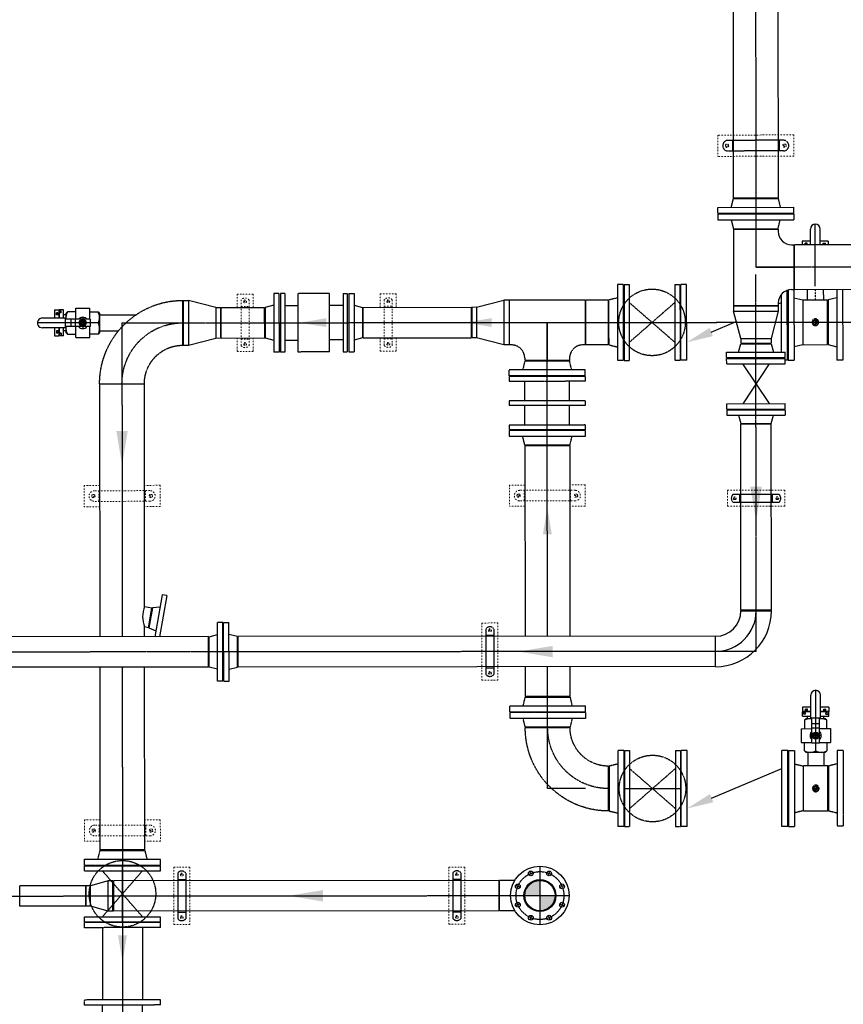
# Model space of a CAD drawing. Header units: metres. Extents: x -270273 to 328371, y -146885 to 591473.
# Tile 31 of 256: x -94304 to -91211, y -26363 to -22667. Entities that reach past the tile are written whole.
import ezdxf

# ---------------------------------------------------------------- set-up
doc = ezdxf.new("R2010")
doc.units = ezdxf.units.M
for name, pattern in [('CENTER', [2, 1.25, -0.25, 0.25, -0.25]), ('HIDDEN', [0.375, 0.25, -0.125]), ('RI-AWZI_SLIBLEIDING', [11, 5, -3, 0, -3])]:
    doc.linetypes.add(name, pattern=pattern)
doc.layers.get('0').update_dxf_attribs({"color": 151})
for name, color, linetype in [('0A1', 6, 'Continuous'), ('0H', 6, 'CENTER'), ('0Hid', 6, 'HIDDEN'), ('0Hu1', 6, 'Continuous'), ('0Symbol', 6, 'Continuous')]:
    doc.layers.add(name, color=color, linetype=linetype)
doc.layers.add('B-XX-RI-AWZI_SLIBLEIDING-G', color=40, linetype='RI-AWZI_SLIBLEIDING', lineweight=18)

# ---------------------------------------------------------------- blocks, each defined once
blk = doc.blocks.new('VC150100')
for p, q in [((0, -84.15), (0, 84.15)), ((0, 84.15), (20, 84.15)), ((20, -84.15), (20, 84.15)), ((20, 84.15), (122, 57.15)), ((122, -57.15), (122, 57.15)), ((122, 57.15), (140, 57.15)), ((140, -57.15), (140, 57.15)), ((122, -57.15), (20, -84.15)), ((122, -57.15), (140, -57.15)), ((0, -84.15), (20, -84.15))]:
    blk.add_line(p, q)
blk = doc.blocks.new('Vof100')
for p, q in [((-57.15, 0), (57.15, 0)), ((57.15, 0), (65.5, -32)), ((-110, -32), (110, -32)), ((-110, -52), (-110, -32)), ((-65.5, -32), (-57.15, 0)), ((110, -52), (110, -32)), ((-110, -52), (110, -52))]:
    blk.add_line(p, q)
blk = doc.blocks.new('B100')
for p, q in [((-57.2, 0), (57.2, 0)), ((152.5, -95.3), (152.5, -209.6))]:
    blk.add_line(p, q)
for radius in [209.7, 95.4]:
    blk.add_arc((152.5, 0), radius, 180, 270)
at = {"color": 0, "linetype": 'ByBlock'}
blk.add_arc((152.5, 0), 152.5, 180, 270, dxfattribs=at)
blk = doc.blocks.new('Vof150')
for p, q in [((-92, -33), (-84.15, 0)), ((-84.15, 0), (84.15, 0)), ((84.15, 0), (92, -33)), ((-142.5, -33), (142.5, -33)), ((-142.5, -55), (-142.5, -33)), ((142.5, -55), (142.5, -33)), ((-142.5, -55), (142.5, -55))]:
    blk.add_line(p, q)
blk = doc.blocks.new('S150')
for p, q in [((-227.15, 143), (-58.85, 143)), ((-227.15, 134.15), (-227.15, 143)), ((-58.85, 134.15), (-58.85, 143)), ((-286, -84.15), (-286, 84.15)), ((-286, 84.15), (-277.15, 84.15)), ((-8.85, 84.15), (0, 84.15)), ((0, -84.15), (0, 84.15)), ((-286, -84.15), (0, -84.15))]:
    blk.add_line(p, q)
at = {"color": 0, "linetype": 'ByBlock'}
blk.add_line((-143, 0), (-143, 143), dxfattribs=at)
for centre, start, end in [((-277.15, 134.15), 270, 0), ((-8.85, 134.15), 180, 270)]:
    blk.add_arc(centre, 50, start, end)
blk = doc.blocks.new('VC10065')
for p, q in [((0, 57.15), (0, -57.15)), ((0, 57.15), (18, 57.15)), ((18, 57.15), (18, -57.15)), ((18, 57.15), (84, 38.05)), ((84, 38.05), (84, -38.05)), ((84, 38.05), (100, 38.05)), ((100, 38.05), (100, -38.05)), ((0, -57.15), (18, -57.15)), ((18, -57.15), (84, -38.05)), ((84, -38.05), (100, -38.05))]:
    blk.add_line(p, q)
blk = doc.blocks.new('TK150')
for p, q in [((3, 142.5), (3, -142.5)), ((3, 142.5), (25, 142.5)), ((25, 142.5), (25, -142.5)), ((381, 142.5), (381, -142.5)), ((381, 142.5), (403, 142.5)), ((403, 142.5), (403, -142.5)), ((288.8, 36.3), (25, -74.3)), ((3, -142.5), (25, -142.5)), ((381, -142.5), (403, -142.5))]:
    blk.add_line(p, q)
blk.add_solid([(282.3, 51.7), (295.2, 21), (381, 75)])
blk = doc.blocks.new('LD150ba')
for p, q in [((0, 142.5), (0, -142.5)), ((0, 142.5), (19, 142.5)), ((19, 142.5), (19, -142.5)), ((191, 142.5), (191, -142.5)), ((191, 142.5), (210, 142.5)), ((210, 142.5), (210, -142.5)), ((19, -75), (191, 75)), ((19, 75), (191, -75)), ((0, -142.5), (19, -142.5)), ((191, -142.5), (210, -142.5))]:
    blk.add_line(p, q)
at = {"color": 0, "linetype": 'ByBlock'}
blk.add_line((0, 0), (210, 0), dxfattribs=at)
blk.add_circle((105, 0), 125)
blk = doc.blocks.new('M150600')
for p, q in [((-150, 142.5), (-150, -142.5)), ((-131, 142.5), (-150, 142.5)), ((-131, 142.5), (-131, -142.5)), ((140.5, 142.5), (140.5, -142.5)), ((159.5, 142.5), (140.5, 142.5)), ((159.5, 142.5), (159.5, -142.5)), ((431, 142.5), (431, -142.5)), ((450, 142.5), (431, 142.5)), ((450, 142.5), (450, -142.5)), ((-131, 75), (140.5, 75)), ((431, 75), (159.5, 75)), ((-131, -75), (140.5, -75)), ((431, -75), (159.5, -75)), ((-131, -142.5), (-150, -142.5)), ((159.5, -142.5), (140.5, -142.5)), ((450, -142.5), (431, -142.5))]:
    blk.add_line(p, q)
blk = doc.blocks.new('sok-DN15ba')
at = {"color": 0, "linetype": 'ByBlock'}
for p, q in [((12.5, 0), (-12.5, 0)), ((0, -12.5), (0, 12.5))]:
    blk.add_line(p, q, dxfattribs=at)
for radius in [12.5, 7.5]:
    blk.add_circle((0, 0), radius)
blk.add_arc((0, 0), 8.5, 180, 90)
blk = doc.blocks.new('B150')
for p, q in [((-84.1, 0), (84.2, 0)), ((228.5, -144.3), (228.5, -312.6))]:
    blk.add_line(p, q)
for radius in [312.6, 144.3]:
    blk.add_arc((228.5, 0), radius, 180, 270)
at = {"color": 0, "linetype": 'ByBlock'}
blk.add_arc((228.5, 0), 228.5, 180, 270, dxfattribs=at)
blk = doc.blocks.new('Vlf150')
for p, q in [((-142.5, 0), (142.5, 0)), ((-142.5, -20), (-142.5, 0)), ((142.5, -20), (142.5, 0)), ((-142.5, -20), (142.5, -20))]:
    blk.add_line(p, q)
blk = doc.blocks.new('PO-DN150')
for p, q in [((-31362.6, -24164.8), (-31362.6, -24449.8)), ((-31362.6, -24164.8), (-31344.6, -24164.8)), ((-31344.6, -24164.8), (-31344.6, -24449.8)), ((-31271.6, -24164.8), (-31271.6, -24449.8)), ((-31271.6, -24164.8), (-31253.6, -24164.8)), ((-31253.6, -24164.8), (-31253.6, -24449.8)), ((-31180.6, -24164.8), (-31180.6, -24449.8)), ((-31180.6, -24164.8), (-31162.6, -24164.8)), ((-31162.6, -24164.8), (-31162.6, -24449.8)), ((-31271.6, -24223.1), (-31344.6, -24223.1)), ((-31180.6, -24223.1), (-31253.6, -24223.1)), ((-31271.6, -24391.4), (-31344.6, -24391.4)), ((-31180.6, -24391.4), (-31253.6, -24391.4)), ((-31362.6, -24449.8), (-31344.6, -24449.8)), ((-31271.6, -24449.8), (-31253.6, -24449.8)), ((-31180.6, -24449.8), (-31162.6, -24449.8))]:
    blk.add_line(p, q)
blk = doc.blocks.new('KK_DN50ba')
for p, q in [((-63.4, 35.6), (-57.8, 42)), ((-57.8, 42), (-26.4, 42)), ((25.6, 55.1), (-26.4, 55.1)), ((-26.4, 55.1), (-26.4, 14)), ((-26.4, 42), (-26.4, 14)), ((25.6, 55.1), (25.6, 14)), ((25.6, 48.4), (25.6, 14)), ((57.1, 42), (25.6, 42)), ((62.6, 35.6), (57.1, 42)), ((-63.4, -35.6), (-63.4, 35.6)), ((-57.8, 0), (-28.4, 0)), ((-28.4, 14), (65.4, 14)), ((-28.4, -14), (-28.4, 14)), ((27.7, -14), (27.7, 14)), ((44.3, -14), (44.3, 14)), ((62.6, 14), (62.6, 35.6)), ((65.4, 18.2), (151.4, 18.2)), ((65.4, -18.2), (65.4, 18.2)), ((-57.8, -42), (-63.4, -35.6)), ((-28.4, -14), (65.4, -14)), ((-26.4, -14), (-26.4, -42)), ((-26.4, -14), (-26.4, -55.1)), ((25.6, -14), (25.6, -48.4)), ((25.6, -14), (25.6, -55.1)), ((57.1, -42), (62.6, -35.6)), ((62.6, -35.6), (62.6, -14)), ((65.4, -18.2), (151.4, -18.2)), ((-26.4, -42), (-57.8, -42)), ((25.6, -55.1), (-26.4, -55.1)), ((25.6, -42), (57.1, -42))]:
    blk.add_line(p, q)
blk.add_lwpolyline([(-5.6, 9.1), (-10.9, 0), (-5.6, -9.1), (4.9, -9.1), (10.1, 0), (4.9, 9.1)], close=True)
for radius in [13.1, 8.27, 6.13]:
    blk.add_circle((-0.4, 0), radius)
for centre, radius, start, end in [((-21, 21), 42.3, 150.2533, 209.7467), ((20.3, 21), 42.3, 350.4908, 29.7467), ((-21, -21), 42.3, 150.2533, 209.7467), ((-0.4, 0), 21, 41.8103, 138.1897), ((-0.4, 0), 7, 168.4465, 99.6448), ((151.4, 0), 18.2, 270, 90), ((-0.4, 0), 21, 221.8103, 318.1897), ((20.3, -21), 42.3, 330.2533, 9.5092)]:
    blk.add_arc(centre, radius, start, end)
at = {"layer": '0H'}
for p, q in [((-0.4, -21), (-0.4, 21)), ((-63.4, 0), (169.6, 0))]:
    blk.add_line(p, q, dxfattribs=at)
blk = doc.blocks.new('slibverwerkingsgebouw')
at = {"layer": '0A1'}
h = blk.add_hatch(color=256, dxfattribs=at)
h.paths.add_polyline_path([(5117.6, 553.5), (5117.7, 496.3, 0.414214), (5174.8, 553.5)])
h.paths.add_polyline_path([(5117.6, 553.5), (5117.6, 610.6, 0.414214), (5060.5, 553.5)])
for p, q in [((6071.2, 3408.8), (5786.2, 3408.6)), ((5786.2, 3408.6), (5786.2, 3328.6)), ((6071.2, 3408.8), (6071.2, 3328.8)), ((5827.2, 3368.6), (5814.2, 3368.6)), ((5820.7, 3362.1), (5820.7, 3375.1)), ((6030.2, 3368.8), (6043.2, 3368.8)), ((6036.7, 3362.3), (6036.7, 3375.3)), ((6071.2, 3328.8), (5786.2, 3328.6)), ((3980.5, 2811.7), (4040.5, 2811.8)), ((3980.5, 2811.7), (3980.5, 2761.4)), ((4040.5, 2811.8), (4040.5, 2761.4)), ((4518.2, 2812.1), (4518.2, 2761.7)), ((4518.2, 2812.1), (4578.2, 2812.1)), ((4578.2, 2812.1), (4578.2, 2761.8)), ((3995.5, 2789.9), (3995.6, 2618.6)), ((4025.5, 2789.9), (4025.6, 2618.6)), ((4533.2, 2790.3), (4533.3, 2618.9)), ((4563.2, 2790.3), (4563.3, 2619)), ((3995.5, 2765.5), (4025.5, 2765.5)), ((4533.2, 2765.9), (4563.2, 2765.9)), ((3980.6, 2647.1), (3980.6, 2596.7)), ((3995.6, 2642.9), (4025.6, 2643)), ((4040.6, 2647.1), (4040.6, 2596.8)), ((4518.3, 2647.4), (4518.3, 2597.1)), ((4533.3, 2643.3), (4563.3, 2643.3)), ((4578.3, 2647.5), (4578.3, 2597.1)), ((3980.6, 2596.7), (4040.6, 2596.8)), ((4518.3, 2597.1), (4578.3, 2597.1)), ((3464.4, 2093.8), (3406, 2093.8)), ((3406, 2093.8), (3406.1, 2013.8)), ((3652.6, 2074), (3444.6, 2073.8)), ((3461.1, 2073.8), (3461.1, 2033.8)), ((3691, 2094), (3632.7, 2093.9)), ((3636, 2073.9), (3636.1, 2033.9)), ((3691, 2094), (3691.1, 2014)), ((5061.4, 2094.9), (5003, 2094.9)), ((5003, 2094.9), (5003.1, 2014.9)), ((5249.6, 2075), (5041.6, 2074.9)), ((5058.1, 2074.9), (5058.1, 2034.9)), ((5288, 2095.1), (5229.7, 2095)), ((5233, 2075), (5233.1, 2035)), ((5288, 2095.1), (5288.1, 2015.1)), ((5822.1, 2074.8), (6037.1, 2074.9)), ((5822.1, 2014.8), (5822.1, 2074.8)), ((6037.1, 2014.9), (6037.1, 2074.9)), ((3447.1, 2053.8), (3434.1, 2053.8)), ((3440.6, 2047.3), (3440.6, 2060.3)), ((3652.6, 2034), (3444.6, 2033.8)), ((3650.1, 2054), (3663.1, 2054)), ((3656.6, 2047.5), (3656.6, 2060.5)), ((5044.1, 2054.9), (5031.1, 2054.9)), ((5037.6, 2048.4), (5037.6, 2061.4)), ((5249.6, 2035), (5041.6, 2034.9)), ((5247.1, 2055), (5260.1, 2055)), ((5253.6, 2048.5), (5253.6, 2061.5)), ((3464.4, 2013.8), (3406.1, 2013.8)), ((3691.1, 2014), (3632.7, 2013.9)), ((5061.4, 2014.9), (5003.1, 2014.9)), ((5288.1, 2015.1), (5229.7, 2015)), ((5822.1, 2014.8), (6037.1, 2014.9)), ((4899.9, 1576.8), (4959.9, 1576.9)), ((4899.9, 1576.8), (4900.1, 1361.8)), ((4959.9, 1576.9), (4960.1, 1361.9)), ((4900.1, 1361.8), (4960.1, 1361.9)), ((3465.2, 837.9), (3406.9, 837.8)), ((3406.9, 837.8), (3407, 757.8)), ((3653.4, 818), (3445.4, 817.9)), ((3461.9, 817.9), (3462, 777.9)), ((3691.9, 838), (3633.5, 838)), ((3636.9, 818), (3636.9, 778)), ((3691.9, 838), (3692, 758)), ((3447.9, 797.9), (3434.9, 797.9)), ((3441.4, 791.4), (3441.4, 804.4)), ((3653.4, 778), (3445.4, 777.9)), ((3650.9, 798), (3663.9, 798)), ((3657.4, 791.5), (3657.4, 804.5)), ((3465.3, 757.9), (3407, 757.8)), ((3692, 758), (3633.6, 758)), ((3742.3, 660.1), (3742.5, 445.1)), ((3742.3, 660.1), (3802.3, 660.1)), ((3802.3, 660.1), (3802.5, 445.1)), ((4775.4, 660.8), (4775.5, 445.8)), ((4775.4, 660.8), (4835.4, 660.8)), ((4835.4, 660.8), (4835.5, 445.8)), ((3742.5, 445.1), (3802.5, 445.1)), ((4775.5, 445.8), (4835.5, 445.8))]:
    blk.add_line(p, q)
at = {"color": 0, "linetype": 'ByBlock'}
for p, q in [((4005, 2784.2), (4016, 2784.2)), ((4010.5, 2789.7), (4010.5, 2778.7)), ((4542.7, 2784.6), (4553.7, 2784.6)), ((4548.2, 2790.1), (4548.2, 2779.1)), ((4010.6, 2629.7), (4010.6, 2618.7)), ((4542.8, 2624.6), (4553.8, 2624.6)), ((4548.3, 2630.1), (4548.3, 2619.1)), ((4005.1, 2624.2), (4016.1, 2624.2)), ((5844.1, 2044.8), (5855.1, 2044.8)), ((5849.6, 2039.3), (5849.6, 2050.3)), ((6004.1, 2044.9), (6015.1, 2044.9)), ((6009.6, 2039.4), (6009.6, 2050.4)), ((4929.9, 1554.9), (4929.9, 1543.9)), ((4924.4, 1549.4), (4935.4, 1549.4)), ((4924.6, 1389.4), (4935.6, 1389.4)), ((4930, 1394.9), (4930.1, 1383.9)), ((3766.8, 632.6), (3777.8, 632.6)), ((3772.3, 638.1), (3772.3, 627.1)), ((4799.9, 633.3), (4810.9, 633.3)), ((4805.4, 638.8), (4805.4, 627.8)), ((3766.9, 472.6), (3777.9, 472.6)), ((3772.4, 478.1), (3772.4, 467.1)), ((4800, 473.3), (4811, 473.3)), ((4805.5, 478.8), (4805.5, 467.8))]:
    blk.add_line(p, q, dxfattribs=at)
for centre, radius in [((5820.7, 3368.6), 6.5), ((6036.7, 3368.8), 6.5), ((4010.5, 2784.2), 5.5), ((4548.2, 2784.6), 5.5), ((4010.6, 2624.2), 5.5), ((4548.3, 2624.6), 5.5), ((3440.6, 2053.8), 6.5), ((3656.6, 2054), 6.5), ((5037.6, 2054.9), 6.5), ((5253.6, 2055), 6.5), ((5849.6, 2044.8), 5.5), ((6009.6, 2044.9), 5.5), ((4929.9, 1549.4), 5.5), ((4930.1, 1389.4), 5.5), ((3441.4, 797.9), 6.5), ((3657.4, 798), 6.5), ((3772.3, 632.6), 5.5), ((4805.4, 633.3), 5.5), ((3772.4, 472.6), 5.5), ((4805.5, 473.3), 5.5)]:
    blk.add_circle(centre, radius)
for centre, radius, start, end in [((4010.5, 2778.2), 19, 37.9027, 142.1754), ((4548.2, 2778.6), 19, 37.9027, 142.1754), ((4010.6, 2630.2), 19, 217.9027, 322.1754), ((4548.3, 2630.6), 19, 217.9027, 322.1754), ((3444.6, 2053.8), 20, 90.0391, 270.0391), ((3652.6, 2054), 20, 270.0391, 90.0391), ((5041.6, 2054.9), 20, 90.0391, 270.0391), ((5249.6, 2055), 20, 270.0391, 90.0391), ((3445.4, 797.9), 20, 90.0391, 270.0391), ((3653.4, 798), 20, 270.0391, 90.0391)]:
    blk.add_arc(centre, radius, start, end)
at = {"layer": '0H'}
for p, q in [((5927.5, 5081), (5929, 2912.1)), ((6152.3, 2840.9), (6152.1, 3073.9)), ((8840.6, 2914), (5929, 2912.1)), ((5930, 1470), (5929, 2884.9)), ((3548.1, 2703.9), (5856, 2705.5)), ((3548.1, 2703.9), (3548.9, 1525.6)), ((5145.1, 2705), (7572.6, 2706.7)), ((5145.9, 1526.7), (5145.1, 2705)), ((5930, 1470), (499, 1466.3)), ((3549, 1411.3), (3550.2, -266.7)), ((5146.3, 955), (5146, 1412.4)), ((5289.3, 955.1), (5146.3, 955)), ((5289.3, 955.1), (5146.3, 955)), ((5086.6, 628.3), (5079.3, 645.9)), ((5117.5, 663.5), (5117.7, 443.5)), ((5148.6, 628.3), (5155.8, 645.9)), ((5042.8, 584.4), (5025.2, 591.7)), ((5192.4, 584.5), (5210, 591.8)), ((652.1, 550.4), (5227.6, 553.6)), ((5042.8, 522.4), (5025.3, 515.2)), ((5192.5, 522.5), (5210, 515.3)), ((5086.7, 478.6), (5079.4, 461.1)), ((5148.7, 478.7), (5156, 461.1))]:
    blk.add_line(p, q, dxfattribs=at)
at = {"layer": '0H', "ltscale": 0.1}
blk.add_line((6152.3, 2828.1), (6152.3, 2789.8), dxfattribs=at)
at = {"layer": '0H', "color": 1, "linetype": 'CENTER'}
for p, q in [((5374.1, 2789.3), (5290.1, 2789.3)), ((5290.2, 2621), (5290.1, 2789.3)), ((5374.1, 2789.3), (5374.2, 2621)), ((5374.2, 2621), (5290.2, 2621)), ((5229.6, 2242.1), (5230.1, 1526.7)), ((5230.2, 1412.4), (5230.2, 1300.6))]:
    blk.add_line(p, q, dxfattribs=at)
at = {"layer": '0H'}
blk.add_circle((5117.6, 553.5), 90, dxfattribs=at)
at = {"layer": '0Hid'}
for p, q in [((6032.7, 3388.8), (5824.7, 3388.6)), ((5841.2, 3388.7), (5841.2, 3348.7)), ((6016.2, 3388.8), (6016.2, 3348.8)), ((6032.7, 3348.8), (5824.7, 3348.6)), ((4328, 2814.5), (4210.1, 2814.4)), ((4210.2, 2594.4), (4210.1, 2814.4)), ((4328.2, 2594.5), (4328, 2814.5)), ((4159.5, 2769.3), (4210.1, 2769.3)), ((4378.6, 2769.4), (4328.1, 2769.4)), ((4159.6, 2639.4), (4210.2, 2639.4)), ((4328.2, 2594.5), (4210.2, 2594.4)), ((5843.9, 2059.8), (6015.3, 2059.9)), ((5868.3, 2029.8), (5868.3, 2059.8)), ((5990.9, 2029.9), (5990.9, 2059.9)), ((5844, 2029.8), (6015.3, 2029.9)), ((4914.9, 1555), (4915.1, 1383.7)), ((4944.9, 1555), (4945.1, 1383.7)), ((4915, 1530.6), (4945, 1530.7)), ((4915, 1408.1), (4945, 1408.1)), ((3757.3, 638.2), (3757.4, 466.9)), ((3787.3, 638.2), (3787.4, 466.9)), ((4790.4, 638.9), (4790.5, 467.6)), ((4820.4, 638.9), (4820.5, 467.6)), ((3757.3, 613.8), (3787.3, 613.9)), ((4790.4, 614.6), (4820.4, 614.6)), ((3757.4, 491.3), (3787.4, 491.3)), ((4790.5, 492), (4820.5, 492))]:
    blk.add_line(p, q, dxfattribs=at)
for centre, radius, start, end in [((5824.7, 3368.6), 20, 90.0391, 270.0391), ((6032.7, 3368.8), 20, 270.0391, 90.0391), ((5855.6, 2044.8), 19, 127.9027, 232.1754), ((6003.6, 2044.9), 19, 307.9027, 52.1754), ((4929.9, 1543.4), 19, 37.9027, 142.1754), ((4930, 1395.4), 19, 217.9027, 322.1754), ((3772.3, 626.6), 19, 37.9027, 142.1754), ((4805.4, 627.3), 19, 37.9027, 142.1754), ((3772.4, 478.6), 19, 217.9027, 322.1754), ((4805.5, 479.3), 19, 217.9027, 322.1754)]:
    blk.add_arc(centre, radius, start, end, dxfattribs=at)
at = {"layer": '0Hu1'}
for p, q in [((5843, 4850.4), (5844.2, 3172)), ((6011.3, 4850.6), (6012.5, 3172.1)), ((6012.5, 3172.1), (5844.2, 3172)), ((6134, 2996.3), (6133.9, 3055.7)), ((6170.4, 2996.4), (6170.3, 3055.7)), ((8139, 2997.7), (6074, 2996.3)), ((6074.1, 2828), (6074, 2996.3)), ((6103.2, 3010.5), (6103.2, 2996.3)), ((6134, 3010.5), (6103.2, 3010.5)), ((6122, 3002.5), (6114.2, 3002.5)), ((6114.2, 2997.5), (6114.2, 3002.5)), ((6119.2, 2997.5), (6114.2, 2997.5)), ((6119.2, 2996.3), (6119.2, 2997.5)), ((6122, 2996.3), (6122, 3002.5)), ((6201.2, 3010.6), (6170.4, 3010.5)), ((6182.3, 3002.6), (6190.2, 3002.6)), ((6182.3, 2996.4), (6182.3, 3002.6)), ((6185.2, 2997.6), (6190.2, 2997.6)), ((6185.2, 2996.4), (6185.2, 2997.6)), ((6190.2, 2997.6), (6190.2, 3002.6)), ((6201.2, 3010.6), (6201.2, 2996.4)), ((5647.2, 2562.9), (5647, 2847.9)), ((5669, 2847.9), (5647, 2847.9)), ((5669.2, 2562.9), (5669, 2847.9)), ((6025.2, 2593.1), (6025.1, 2810.3)), ((6047.2, 2563.1), (6047, 2828)), ((6050, 2828), (6050.2, 2563.1)), ((6072, 2828), (6072.2, 2563.1)), ((8139.1, 2829.4), (6074.1, 2828)), ((6122.1, 2828), (6122.2, 2789.8)), ((6182.4, 2828.1), (6182.5, 2789.9)), ((6233, 2828.1), (6233.2, 2563.3)), ((6255, 2828.1), (6255.2, 2563.3)), ((6013.3, 2775), (6025.1, 2779.9)), ((6072.1, 2797.6), (6105.1, 2789.8)), ((6105.1, 2789.8), (6105.2, 2621.5)), ((6106.6, 2789.8), (6198.1, 2789.9)), ((6106.7, 2621.5), (6106.6, 2789.8)), ((6198.2, 2621.6), (6198.1, 2789.9)), ((6233.1, 2797.8), (6200.1, 2789.9)), ((6200.1, 2789.9), (6200.2, 2621.6)), ((3294.3, 2752.8), (3310.8, 2752.8)), ((3294.3, 2752.8), (3294.3, 2722)), ((3307.3, 2741.8), (3302.3, 2741.8)), ((3302.3, 2733.9), (3302.3, 2741.8)), ((3307.3, 2736.8), (3307.3, 2741.8)), ((3312.3, 2736.8), (3307.3, 2736.8)), ((3310.8, 2752.8), (3310.9, 2722)), ((3310.8, 2749.3), (3320, 2749.3)), ((3315.8, 2744.3), (3310.8, 2744.3)), ((3312.3, 2752.8), (3312.3, 2722)), ((3328.3, 2752.8), (3312.3, 2752.8)), ((3315.8, 2741.8), (3315.8, 2744.3)), ((3320, 2741.8), (3315.8, 2741.8)), ((3320, 2741.8), (3320, 2749.3)), ((3328.3, 2722), (3328.3, 2752.8)), ((3920.6, 2761.3), (4084.1, 2761.4)), ((3920.7, 2647), (3920.6, 2761.3)), ((4084.2, 2647.1), (4084.1, 2761.4)), ((4454.1, 2761.7), (4860.1, 2762)), ((4454.2, 2647.4), (4454.1, 2761.7)), ((4860.1, 2762), (4860.2, 2647.7)), ((3312.3, 2733.9), (3302.3, 2733.9)), ((3337.9, 2733.9), (3328.3, 2733.9)), ((3463.9, 2734), (3599.8, 2734.1)), ((5761.4, 2669.1), (5855.2, 2708.5)), ((3294.4, 2685.5), (3294.4, 2654.7)), ((3302.3, 2673.6), (3302.4, 2665.8)), ((3312.3, 2673.6), (3302.3, 2673.6)), ((3307.4, 2665.8), (3302.4, 2665.8)), ((3312.4, 2670.8), (3307.4, 2670.8)), ((3307.4, 2670.8), (3307.4, 2665.8)), ((3310.9, 2685.5), (3310.9, 2654.7)), ((3315.9, 2663.2), (3310.9, 2663.2)), ((3312.3, 2685.5), (3312.4, 2654.8)), ((3315.9, 2665.7), (3315.9, 2663.2)), ((3320.1, 2665.7), (3315.9, 2665.7)), ((3320.1, 2665.7), (3320.1, 2658.2)), ((3328.4, 2654.8), (3328.3, 2685.6)), ((3338, 2673.6), (3328.3, 2673.6)), ((3464, 2673.7), (3535, 2673.8)), ((3294.4, 2654.7), (3310.9, 2654.7)), ((3310.9, 2658.2), (3320.1, 2658.2)), ((3328.4, 2654.8), (3312.4, 2654.8)), ((3920.7, 2647), (4084.2, 2647.1)), ((4378.7, 2639.5), (4328.2, 2639.5)), ((4454.2, 2647.4), (4860.2, 2647.7)), ((6105.2, 2621.5), (6072.2, 2613.6)), ((6106.7, 2621.5), (6198.2, 2621.6)), ((6200.2, 2621.6), (6233.2, 2613.8)), ((5669.2, 2562.9), (5647.2, 2562.9)), ((5819.2, 2570), (6039.2, 2570.1)), ((5819.3, 2550), (5819.2, 2570)), ((6039.3, 2550.1), (6039.2, 2570.1)), ((6047.2, 2563.1), (6039.3, 2563.1)), ((6050.2, 2563.1), (6072.2, 2563.1)), ((6255.2, 2563.3), (6233.2, 2563.3)), ((5819.3, 2550), (6039.3, 2550.1)), ((5879.3, 2550), (5979.4, 2400.1)), ((5979.3, 2550.1), (5879.4, 2400)), ((3632.4, 2473.5), (3464.1, 2473.4)), ((3464.1, 2473.4), (3464.8, 1525.5)), ((3633, 1639.4), (3632.4, 2473.5)), ((5819.4, 2400), (6039.4, 2400.1)), ((5819.4, 2380), (5819.4, 2400)), ((5819.4, 2380), (6039.4, 2380.1)), ((6039.4, 2380.1), (6039.4, 2400.1)), ((5986.6, 2323.1), (5872.3, 2323)), ((5872.7, 1624.5), (5872.3, 2323)), ((5987, 1624.6), (5986.6, 2323.1)), ((5229.6, 2242.1), (5061.3, 2242)), ((5061.3, 2242), (5061.8, 1526.6)), ((3698.6, 1683.2), (3670.9, 1525.7)), ((3716.3, 1680.1), (3689.2, 1525.7)), ((3716.3, 1680.1), (3698.6, 1683.2)), ((3633, 1639.4), (3660.6, 1634.6)), ((3647.4, 1559.6), (3660.6, 1634.6)), ((3662.5, 1634.2), (3649.4, 1559.3)), ((3690.3, 1636.4), (3662.5, 1634.2)), ((5987, 1624.6), (5872.7, 1624.5)), ((3633.1, 1525.6), (3633.1, 1562.2)), ((3647.4, 1559.6), (3633.1, 1562.2)), ((3649.4, 1559.3), (3674.8, 1547.8)), ((3873, 1525.8), (1981, 1524.5)), ((3873, 1411.5), (3873, 1525.8)), ((5777.4, 1527.1), (3984, 1525.9)), ((3984, 1411.6), (3984, 1525.9)), ((3873, 1411.5), (1981, 1410.2)), ((3464.9, 1411.2), (3465.3, 725.4)), ((3633.6, 725.5), (3633.2, 1411.3)), ((5777.5, 1412.8), (3984, 1411.6)), ((5061.9, 1412.3), (5061.9, 1300.5)), ((5230.7, 1300.6), (5062.4, 1300.5)), ((6104.3, 1260.5), (6104.4, 1244)), ((6135.2, 1260.5), (6104.3, 1260.5)), ((6202.4, 1260.6), (6171.6, 1260.5)), ((6202.4, 1260.6), (6202.4, 1244.1)), ((6135.2, 1244), (6104.4, 1244)), ((6135.2, 1242.6), (6104.4, 1242.5)), ((6104.4, 1226.5), (6104.4, 1242.5)), ((6104.4, 1226.5), (6135.2, 1226.6)), ((6107.8, 1244), (6107.8, 1234.8)), ((6115.3, 1234.8), (6107.8, 1234.8)), ((6112.8, 1239), (6112.8, 1244)), ((6115.3, 1239), (6112.8, 1239)), ((6115.3, 1234.8), (6115.3, 1239)), ((6123.2, 1252.5), (6115.4, 1252.5)), ((6115.4, 1247.5), (6115.4, 1252.5)), ((6120.4, 1247.5), (6115.4, 1247.5)), ((6120.4, 1242.5), (6120.4, 1247.5)), ((6123.2, 1242.5), (6123.2, 1252.5)), ((6123.2, 1216.9), (6123.2, 1226.5)), ((6202.4, 1244.1), (6171.6, 1244)), ((6202.4, 1242.6), (6171.6, 1242.6)), ((6171.6, 1226.6), (6202.4, 1226.6)), ((6183.5, 1252.6), (6191.4, 1252.6)), ((6183.5, 1242.6), (6183.5, 1252.6)), ((6183.5, 1217), (6183.5, 1226.6)), ((6186.4, 1247.6), (6191.4, 1247.6)), ((6186.4, 1242.6), (6186.4, 1247.6)), ((6191.4, 1247.6), (6191.4, 1252.6)), ((6191.4, 1239), (6193.9, 1239)), ((6191.4, 1234.9), (6191.4, 1239)), ((6191.4, 1234.9), (6199, 1234.9)), ((6193.9, 1239), (6193.9, 1244)), ((6199, 1244.1), (6199, 1234.9)), ((6202.4, 1226.6), (6202.4, 1242.6)), ((6123.3, 1090.9), (6123.4, 1039.8)), ((6183.6, 1091), (6183.7, 1039.9)), ((6199.3, 1039.9), (6107.8, 1039.8)), ((6107.9, 871.5), (6107.8, 1039.8)), ((6199.4, 871.6), (6199.3, 1039.9)), ((6199.4, 871.6), (6199.3, 1039.9)), ((6107.9, 871.5), (6199.4, 871.6)), ((6107.9, 871.5), (6199.4, 871.6)), ((3633.6, 725.5), (3465.3, 725.4)), ((3465.3, 723.4), (3633.6, 723.5)), ((3465.3, 723.4), (3633.6, 723.5)), ((4963.1, 610.5), (3515.6, 609.5)), ((3515.6, 609.5), (3515.7, 495.2)), ((4963.1, 610.5), (4963.2, 496.2)), ((5023.6, 610.6), (4965.1, 610.5)), ((4965.2, 496.2), (4965.1, 610.5)), ((4965.2, 496.2), (4965.1, 610.5)), ((3411.6, 590.4), (3164.6, 590.2)), ((3164.6, 514.1), (3164.6, 590.2)), ((3411.6, 514.3), (3411.6, 590.4)), ((3411.6, 514.3), (3164.6, 514.1)), ((4963.2, 496.2), (3515.7, 495.2)), ((5023.7, 496.3), (4965.2, 496.2))]:
    blk.add_line(p, q, dxfattribs=at)
for centre, radius in [((5117.6, 553.5), 110), ((5083.1, 636.6), 9), ((5152, 636.7), 9), ((5034.4, 587.9), 9), ((5117.6, 553.5), 60), ((5117.6, 553.5), 57.1), ((5200.7, 588), 9), ((5034.5, 519), 9), ((5200.8, 519.1), 9), ((5083.2, 470.3), 9), ((5152.1, 470.4), 9)]:
    blk.add_circle(centre, radius, dxfattribs=at)
for centre, radius, start, end in [((6152.1, 3055.7), 18.2, 0.0391, 180.0391), ((3725.5, 1600.9), 100.2, 157.3648, 202.7155)]:
    blk.add_arc(centre, radius, start, end, dxfattribs=at)
blk.add_solid([(5767.8, 2653.7), (5754.9, 2684.5), (5669.2, 2630.4)], dxfattribs=at)
at = {"layer": '0Symbol'}
for points in [[(4315.5, 2687.8), (4215.5, 2704.4), (4315.5, 2721.1)], [(4936.2, 2688.2), (4836.2, 2704.8), (4936.2, 2721.5)], [(3569.7, 2297.7), (3548.5, 2169.7), (3527.1, 2297.7)], [(5950.9, 2087.9), (5929.7, 1959.9), (5908.2, 2087.9)], [(5129, 1909.7), (5145.6, 2009.7), (5162.3, 1909.7)], [(5165.6, 1448.2), (5037.6, 1469.4), (5165.6, 1490.9)], [(4302.3, 531.6), (4174.2, 552.8), (4302.2, 574.3)], [(3533, 404.7), (3549.8, 304.7), (3566.4, 404.7)]]:
    blk.add_solid(points, dxfattribs=at)
at = {"layer": '0H', "color": 1, "linetype": 'CENTER', "xscale": -1}
for name, p, rotation in [('Vof150', (5376.1, 2705.2), 90.03906185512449), ('B150', (3548.3, 2475.4), 180.0390652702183), ('Vof150', (5145.2, 2560), 0.03906527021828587), ('B150', (5375.3, 955.2), 270.0390618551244), ('Vof150', (5377.3, 955.2), 90.03906185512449), ('Vof150', (6201.3, 955.7), 90.03906185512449)]:
    blk.add_blockref(name, p, dxfattribs=dict(at, rotation=rotation))
at = {"layer": '0H', "color": 1, "linetype": 'CENTER'}
for name, p, rotation in [('LD150ba', (5434.1, 2705.2), 0.03906527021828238), ('S150', (5002.1, 2704.9), 180.0390652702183), ('PO-DN150', (29473.9, -28844), 270.0390618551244), ('Vof150', (5145.4, 2244), 180.0390652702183), ('Vof150', (5146.6, 1298.5), 0.03906527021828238), ('Vof150', (5146.7, 1185.5), 180.0390652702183), ('LD150ba', (5435.3, 955.2), 0.03906527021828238), ('Vof150', (6106.3, 955.7), 270.0390618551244), ('Vof150', (3549.5, 723.4), 0.03906527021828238), ('Vof150', (3549.5, 723.4), 0.03906527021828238), ('LD150ba', (3549.7, 455.4), 90.03906185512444), ('M150600', (3549.8, 302.4), 270.0390618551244)]:
    blk.add_blockref(name, p, dxfattribs=dict(at, rotation=rotation))
at = {"layer": '0Hid', "color": 1, "linetype": 'CENTER', "xscale": -1, "rotation": 270.0390618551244}
for p in [(6152.4, 2705.7), (6153.6, 955.7)]:
    blk.add_blockref('sok-DN15ba', p, dxfattribs=at)
at = {"layer": '0Hu1'}
for name, p, rotation in [('Vof150', (5928.8, 3170.1), 0.03906527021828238), ('S150', (5929.1, 2769.1), 270.0390618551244), ('Vof100', (4452.1, 2704.5), 270.0390618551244), ('VC150100', (5002.1, 2704.9), 180.0390652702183), ('KK_DN50ba', (3400.6, 2703.8), 180.0390652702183), ('VC150100', (5929.1, 2767.1), 270.0390618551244), ('Vof100', (5929.2, 2625.1), 0.03906527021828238), ('B100', (5777.5, 1469.9), 90.03906185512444), ('Vof100', (3875, 1468.6), 90.03906185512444), ('KK_DN50ba', (6153.4, 1154.3), 90.03906185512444), ('VC10065', (3513.6, 552.4), 180.0390652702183)]:
    blk.add_blockref(name, p, dxfattribs=dict(at, rotation=rotation))
at = {"layer": '0Hu1', "xscale": -1}
for name, p, rotation in [('Vof150', (5928.9, 3057.1), 180.0390652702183), ('Vof100', (4086.1, 2704.3), 90.03906185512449), ('VC150100', (3778.6, 2704.1), 180.0390652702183), ('Vof100', (5929.4, 2325.1), 180.0390652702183), ('Vof100', (3982, 1468.7), 270.0390618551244)]:
    blk.add_blockref(name, p, dxfattribs=dict(at, rotation=rotation))
at = {"layer": '0Hu1', "yscale": 0.7719298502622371, "zscale": 0.7719298}
for p, xscale, rotation in [((4144.1, 2704.3), -0.7719298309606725, 90.03906922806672), ((4394.1, 2704.5), 0.7719298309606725, 270.0390692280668)]:
    blk.add_blockref('Vlf150', p, dxfattribs=dict(at, xscale=xscale, rotation=rotation))
at = {"layer": '0Hu1', "color": 1, "linetype": 'CENTER', "rotation": 180.0390652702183}
blk.add_blockref('TK150', (6051.3, 955.6), dxfattribs=at)

msp = doc.modelspace()

# ---------------------------------------------------------------- block references
at = {"layer": 'B-XX-RI-AWZI_SLIBLEIDING-G', "rotation": 0.01238424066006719}
msp.add_blockref('slibverwerkingsgebouw', (-97467.4767, -26509.683), dxfattribs=at)

doc.saveas('drawing.dxf')
